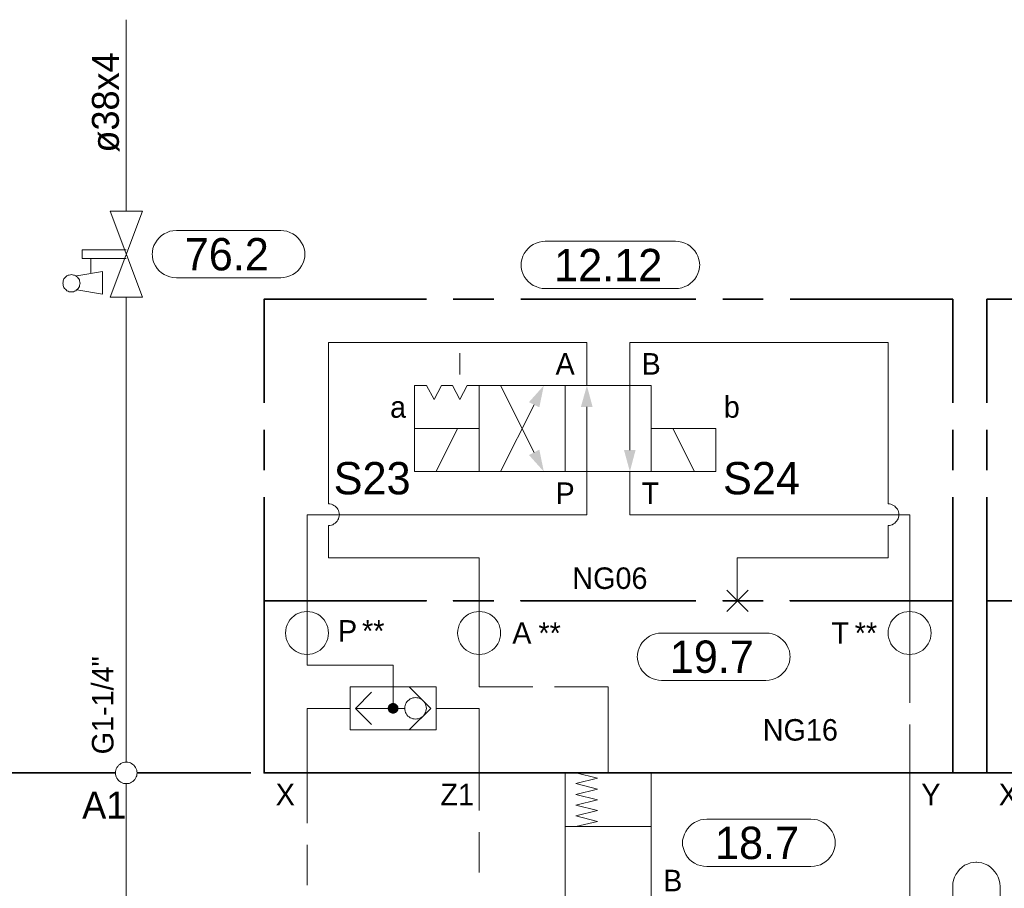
# Model space of a CAD drawing. Header units: millimetres. Extents: x 0 to 138, y 0 to 47.
# Tile 48 of 165: x 23.61 to 26.48, y 17.09 to 19.62. Entities that reach past the tile are written whole.
import ezdxf

# ---------------------------------------------------------------- set-up
doc = ezdxf.new("R2010")
doc.units = ezdxf.units.MM
for name, color, linetype in [('PDF_Geomertry', 7, 'Continuous'), ('PDF_Solid Fills', 7, 'Continuous'), ('PDF_Text', 7, 'Continuous')]:
    doc.layers.add(name, color=color, linetype=linetype)
doc.styles.add('PDF Arial', font='txt')

msp = doc.modelspace()

# ---------------------------------------------------------------- hatches: boundary and pattern name
at = {"layer": 'PDF_Solid Fills', "transparency": 33554559}
for points in [[(24.6993, 17.6104), (24.6835, 17.6124), (24.684, 17.6146)], [(24.6993, 17.6104), (24.6835, 17.6104), (24.6835, 17.6124)], [(24.6993, 17.6104), (24.6835, 17.609), (24.6835, 17.6104)], [(24.6993, 17.6104), (24.684, 17.6068), (24.6835, 17.609)], [(24.6993, 17.6104), (24.684, 17.6146), (24.6849, 17.6165)], [(24.6993, 17.6104), (24.6849, 17.6049), (24.684, 17.6068)], [(24.6993, 17.6104), (24.6849, 17.6165), (24.6854, 17.6188)], [(24.6993, 17.6104), (24.6854, 17.6026), (24.6849, 17.6049)], [(24.6993, 17.6104), (24.6854, 17.6188), (24.6868, 17.6201)], [(24.6993, 17.6104), (24.6868, 17.6012), (24.6854, 17.6026)], [(24.6993, 17.6104), (24.6868, 17.6201), (24.6882, 17.6215)], [(24.6993, 17.6104), (24.6882, 17.5993), (24.6868, 17.6012)], [(24.6993, 17.6104), (24.6882, 17.6215), (24.6896, 17.6229)], [(24.6993, 17.6104), (24.6896, 17.5985), (24.6882, 17.5993)], [(24.6993, 17.6104), (24.6896, 17.6229), (24.6918, 17.6243)], [(24.6993, 17.6104), (24.6918, 17.5971), (24.6896, 17.5985)], [(24.6993, 17.6104), (24.6918, 17.6243), (24.6932, 17.6249)], [(24.6993, 17.6104), (24.6932, 17.5965), (24.6918, 17.5971)], [(24.6993, 17.6104), (24.6932, 17.6249), (24.6951, 17.6257)], [(24.6993, 17.6104), (24.6951, 17.5957), (24.6932, 17.5965)], [(24.6993, 17.6104), (24.6951, 17.6257), (24.6974, 17.6263)], [(24.6993, 17.6104), (24.6974, 17.5951), (24.6951, 17.5957)], [(24.6993, 17.6104), (24.6974, 17.6263), (24.6993, 17.6263)], [(24.6993, 17.6104), (24.6993, 17.5951), (24.6974, 17.5951)], [(24.6993, 17.6104), (24.7015, 17.6263), (24.7035, 17.6257)], [(24.6993, 17.6104), (24.6993, 17.6263), (24.7015, 17.6263)], [(24.6993, 17.6104), (24.7035, 17.6257), (24.7049, 17.6249)], [(24.6993, 17.6104), (24.7049, 17.6249), (24.7071, 17.6243)], [(24.6993, 17.6104), (24.7071, 17.6243), (24.709, 17.6229)], [(24.6993, 17.6104), (24.709, 17.6229), (24.7104, 17.6215)], [(24.6993, 17.6104), (24.7104, 17.6215), (24.7118, 17.6201)], [(24.6993, 17.6104), (24.7118, 17.6201), (24.7126, 17.6188)], [(24.6993, 17.6104), (24.7126, 17.6188), (24.714, 17.6165)], [(24.6993, 17.6104), (24.714, 17.6165), (24.7146, 17.6146)], [(24.6993, 17.6104), (24.7146, 17.6146), (24.7146, 17.6124)], [(24.6993, 17.6104), (24.7146, 17.6124), (24.7146, 17.6104)], [(24.6993, 17.6104), (24.7015, 17.5951), (24.6993, 17.5951)], [(24.6993, 17.6104), (24.7035, 17.5957), (24.7015, 17.5951)], [(24.6993, 17.6104), (24.7049, 17.5965), (24.7035, 17.5957)], [(24.6993, 17.6104), (24.7071, 17.5971), (24.7049, 17.5965)], [(24.6993, 17.6104), (24.709, 17.5985), (24.7071, 17.5971)], [(24.6993, 17.6104), (24.7104, 17.5993), (24.709, 17.5985)], [(24.6993, 17.6104), (24.7118, 17.6012), (24.7104, 17.5993)], [(24.6993, 17.6104), (24.7126, 17.6026), (24.7118, 17.6012)], [(24.6993, 17.6104), (24.714, 17.6049), (24.7126, 17.6026)], [(24.6993, 17.6104), (24.7146, 17.6068), (24.714, 17.6049)], [(24.6993, 17.6104), (24.7146, 17.609), (24.7146, 17.6068)], [(24.6993, 17.6104), (24.7146, 17.6104), (24.7146, 17.609)]]:
    msp.add_hatch(color=256, dxfattribs=at).paths.add_polyline_path(points)

# ---------------------------------------------------------------- linework, layer by layer
at = {"layer": 'PDF_Geomertry', "lineweight": 15}
for points in [[(23.9196, 19.0632), (23.9196, 19.6221)], [(23.9196, 18.9249), (23.791, 18.9249), (23.791, 18.9499), (23.9196, 18.9499)], [(23.816, 18.8804), (23.816, 18.9249)], [(23.7751, 18.8332), (23.8507, 18.8207), (23.8507, 18.8868), (23.7751, 18.8743)], [(23.9196, 17.4535), (23.9196, 18.8118)], [(25.2654, 18.5535), (25.2654, 18.679), (24.5104, 18.679), (24.5104, 18.2076), (24.5146, 18.2076), (24.5188, 18.2068), (24.5229, 18.2054), (24.5265, 18.2035), (24.5299, 18.2013), (24.5326, 18.1985), (24.5354, 18.1957), (24.5376, 18.1924), (24.5396, 18.1888), (24.541, 18.1846), (24.5418, 18.1804), (24.5424, 18.1763), (24.5418, 18.1721), (24.541, 18.1688), (24.5396, 18.1646), (24.5376, 18.161), (24.5354, 18.1576), (24.5326, 18.154), (24.5299, 18.1513), (24.5265, 18.1493), (24.5229, 18.1471), (24.5188, 18.1457), (24.5146, 18.1451), (24.5104, 18.1451), (24.5146, 18.1451), (24.5188, 18.1457), (24.5229, 18.1471), (24.5265, 18.1493), (24.5299, 18.1513), (24.5326, 18.154), (24.5354, 18.1576), (24.5376, 18.161), (24.5396, 18.1646), (24.541, 18.1688), (24.5418, 18.1721), (24.5424, 18.1763), (24.5418, 18.1804), (24.541, 18.1846), (24.5396, 18.1888), (24.5376, 18.1924), (24.5354, 18.1957), (24.5326, 18.1985), (24.5299, 18.2013), (24.5265, 18.2035), (24.5229, 18.2054), (24.5188, 18.2068), (24.5146, 18.2076), (24.5104, 18.2076)], [(26.1451, 18.2076), (26.1451, 18.679), (25.391, 18.679), (25.391, 18.5535), (25.391, 18.3651)], [(24.8938, 18.5854), (24.8938, 18.6479)], [(25.0132, 18.5535), (25.1113, 18.3582)], [(25.0132, 18.3021), (25.1113, 18.4971)], [(25.2654, 18.491), (25.2654, 18.3021), (25.2654, 18.1763), (24.4479, 18.1763), (24.4479, 17.9249), (24.4479, 17.8937), (24.4479, 17.7679), (24.4479, 17.7368), (24.6993, 17.7368), (24.6993, 17.6104)], [(24.8251, 18.3021), (24.8876, 18.4276)], [(25.5793, 18.3021), (25.5168, 18.4276)], [(25.391, 18.3021), (25.391, 18.1763), (26.2085, 18.1763), (26.2085, 17.9249), (26.2085, 17.8937), (26.2085, 17.7679), (26.2085, 17.6263)], [(25.7049, 17.9249), (25.7049, 18.0507), (26.1451, 18.0507), (26.1451, 18.1451), (26.1493, 18.1451), (26.1535, 18.1457), (26.1571, 18.1471), (26.1613, 18.1493), (26.1646, 18.1513), (26.1674, 18.154), (26.1701, 18.1576), (26.1724, 18.161), (26.1743, 18.1646), (26.1757, 18.1688), (26.1765, 18.1721), (26.1765, 18.1763), (26.1765, 18.1804), (26.1757, 18.1846), (26.1743, 18.1888), (26.1724, 18.1924), (26.1701, 18.1957), (26.1674, 18.1985), (26.1646, 18.2013), (26.1613, 18.2035), (26.1571, 18.2054), (26.1535, 18.2068), (26.1493, 18.2076), (26.1451, 18.2076), (26.1493, 18.2076), (26.1535, 18.2068), (26.1571, 18.2054), (26.1613, 18.2035), (26.1646, 18.2013), (26.1674, 18.1985), (26.1701, 18.1957), (26.1724, 18.1924), (26.1743, 18.1888), (26.1757, 18.1846), (26.1765, 18.1804), (26.1765, 18.1763), (26.1765, 18.1721), (26.1757, 18.1688), (26.1743, 18.1646), (26.1724, 18.161), (26.1701, 18.1576), (26.1674, 18.154), (26.1646, 18.1513), (26.1613, 18.1493), (26.1571, 18.1471), (26.1535, 18.1457), (26.1493, 18.1451), (26.1451, 18.1451)], [(24.5104, 18.1451), (24.5104, 18.0507), (24.9507, 18.0507), (24.9507, 17.9249), (24.9507, 17.8937), (24.9507, 17.7679), (24.9507, 17.6735), (25.1076, 17.6735)], [(25.6738, 17.8937), (25.7368, 17.9562)], [(25.7368, 17.8937), (25.6738, 17.9562)], [(24.7465, 17.5479), (24.809, 17.6104), (24.7465, 17.6735)], [(25.171, 17.6735), (25.3279, 17.6735), (25.3279, 17.4221)], [(24.6363, 17.5638), (24.589, 17.6104), (24.6363, 17.6576)], [(24.5737, 17.6104), (24.4479, 17.6104), (24.4479, 17.4221), (24.4479, 17.2749)], [(24.7335, 17.6104), (24.7146, 17.6104), (24.589, 17.6104)], [(24.8251, 17.6104), (24.9507, 17.6104), (24.9507, 17.4221), (24.9507, 17.3124)], [(26.2085, 17.5632), (26.2085, 17.4221), (26.2085, 17.029), (26.2085, 17.0049)], [(25.3279, 16.9193), (25.2021, 17.0451), (25.2021, 17.4221), (25.4535, 17.4221), (25.4535, 17.0451), (25.9187, 17.0451), (25.9187, 16.7776), (25.9187, 16.6424)], [(25.2335, 17.4221), (25.2965, 17.4063), (25.2335, 17.391), (25.2965, 17.3749), (25.2335, 17.359), (25.2965, 17.3438), (25.2335, 17.3276), (25.2965, 17.3118), (25.2335, 17.2965), (25.2965, 17.2804), (25.2335, 17.2651)], [(25.9187, 16.391), (25.9187, 16.3096), (23.9196, 16.3096), (23.9196, 17.391)], [(25.2021, 17.2651), (25.4535, 17.2651)], [(24.9507, 17.2493), (24.9507, 17.1313)], [(24.4479, 17.2124), (24.4479, 17.0938)], [(26.334, 16.7854), (26.334, 17.0901), (26.334, 17.0999), (26.3363, 17.109), (26.339, 17.1174), (26.3432, 17.1257), (26.3488, 17.1332), (26.3543, 17.1401), (26.3613, 17.1465), (26.3687, 17.1521), (26.3771, 17.1554), (26.3863, 17.159), (26.3951, 17.1604), (26.4043, 17.161), (26.4015, 17.161), (26.4015, 17.161), (26.4104, 17.1604), (26.4196, 17.159), (26.4285, 17.1554), (26.4368, 17.1521), (26.4446, 17.1465), (26.4515, 17.1401), (26.4576, 17.1332), (26.4626, 17.1257), (26.4668, 17.1174), (26.4696, 17.109), (26.4715, 17.0999), (26.4724, 17.0901), (26.4724, 16.7854)]]:
    msp.add_lwpolyline(points, dxfattribs=at)
for points in [[(23.8724, 18.8118), (23.9668, 19.0632), (23.8724, 19.0632), (23.9668, 18.8118), (23.8724, 18.8118)], [(24.371, 19.0063), (24.3799, 19.0054), (24.389, 19.004), (24.3979, 19.0007), (24.4062, 18.9971), (24.414, 18.9915), (24.421, 18.9854), (24.4271, 18.9785), (24.4321, 18.9707), (24.4363, 18.9624), (24.439, 18.954), (24.441, 18.9451), (24.4418, 18.9354), (24.4418, 18.9388), (24.441, 18.9299), (24.439, 18.9207), (24.4363, 18.9118), (24.4321, 18.9035), (24.4271, 18.8957), (24.421, 18.8888), (24.414, 18.8826), (24.4062, 18.8776), (24.3979, 18.8735), (24.389, 18.8707), (24.3799, 18.8688), (24.371, 18.8679), (24.066, 18.8679), (24.0562, 18.8688), (24.0474, 18.8707), (24.039, 18.8735), (24.0307, 18.8776), (24.0229, 18.8826), (24.016, 18.8888), (24.0099, 18.8957), (24.0049, 18.9035), (24.0007, 18.9118), (23.9974, 18.9207), (23.996, 18.9299), (23.9951, 18.9388), (23.9951, 18.9354), (23.996, 18.9451), (23.9974, 18.954), (24.0007, 18.9624), (24.0049, 18.9707), (24.0099, 18.9785), (24.016, 18.9854), (24.0229, 18.9915), (24.0307, 18.9971), (24.039, 19.0007), (24.0474, 19.004), (24.0562, 19.0054), (24.066, 19.0063), (24.371, 19.0063)], [(25.5243, 18.9749), (25.5335, 18.9743), (25.5424, 18.9721), (25.5515, 18.9693), (25.5599, 18.9651), (25.5674, 18.9604), (25.5743, 18.954), (25.5807, 18.9471), (25.5854, 18.9396), (25.5896, 18.9313), (25.5924, 18.9221), (25.5946, 18.9132), (25.5951, 18.904), (25.5951, 18.9076), (25.5946, 18.8979), (25.5924, 18.8888), (25.5896, 18.8804), (25.5854, 18.8721), (25.5807, 18.8646), (25.5743, 18.8576), (25.5674, 18.8513), (25.5599, 18.8457), (25.5515, 18.8424), (25.5424, 18.8388), (25.5335, 18.8374), (25.5243, 18.8368), (25.1438, 18.8368), (25.1349, 18.8374), (25.1257, 18.8388), (25.1168, 18.8424), (25.1085, 18.8457), (25.1007, 18.8513), (25.0938, 18.8576), (25.0882, 18.8646), (25.0826, 18.8721), (25.0785, 18.8804), (25.0757, 18.8888), (25.0737, 18.8979), (25.0729, 18.9076), (25.0729, 18.904), (25.0737, 18.9132), (25.0757, 18.9221), (25.0785, 18.9313), (25.0826, 18.9396), (25.0882, 18.9471), (25.0938, 18.954), (25.1007, 18.9604), (25.1085, 18.9651), (25.1168, 18.9693), (25.1257, 18.9721), (25.1349, 18.9743), (25.1438, 18.9749), (25.5243, 18.9749)], [(23.7849, 18.8521), (23.784, 18.8554), (23.7835, 18.859), (23.7826, 18.8618), (23.7812, 18.8651), (23.7793, 18.8674), (23.7771, 18.8701), (23.7743, 18.8721), (23.7724, 18.8743), (23.7688, 18.8757), (23.766, 18.8763), (23.7626, 18.8771), (23.759, 18.8776), (23.7563, 18.8771), (23.7529, 18.8763), (23.7501, 18.8757), (23.7465, 18.8743), (23.7437, 18.8721), (23.7418, 18.8701), (23.7396, 18.8674), (23.7376, 18.8651), (23.7363, 18.8618), (23.7349, 18.859), (23.7349, 18.8554), (23.734, 18.8521), (23.7349, 18.8493), (23.7349, 18.8457), (23.7363, 18.8429), (23.7376, 18.8396), (23.7396, 18.8368), (23.7418, 18.8346), (23.7437, 18.8326), (23.7465, 18.8304), (23.7501, 18.829), (23.7529, 18.8276), (23.7563, 18.8276), (23.759, 18.8271), (23.7626, 18.8276), (23.766, 18.8276), (23.7688, 18.829), (23.7724, 18.8304), (23.7743, 18.8326), (23.7771, 18.8346), (23.7793, 18.8368), (23.7812, 18.8396), (23.7826, 18.8429), (23.7835, 18.8457), (23.784, 18.8493), (23.7849, 18.8521)], [(24.9507, 18.4276), (24.9507, 18.5535), (24.916, 18.5535), (24.8938, 18.5132), (24.8724, 18.5535), (24.841, 18.5535), (24.8188, 18.5132), (24.7965, 18.5535), (24.7618, 18.5535), (24.7618, 18.4276)], [(25.2021, 18.5535), (24.9507, 18.5535), (24.9507, 18.3021), (25.2021, 18.3021), (25.2021, 18.5535)], [(25.4535, 18.3021), (25.2021, 18.3021), (25.2021, 18.5535), (25.4535, 18.5535), (25.4535, 18.3021)], [(24.7618, 18.3021), (24.9507, 18.3021), (24.9507, 18.4276), (24.7618, 18.4276), (24.7618, 18.3021)], [(25.4535, 18.3021), (25.6424, 18.3021), (25.6424, 18.4276), (25.4535, 18.4276), (25.4535, 18.3021)], [(24.5104, 17.8304), (24.5099, 17.8388), (24.5085, 17.8471), (24.5057, 17.8549), (24.5021, 17.8624), (24.4979, 17.8688), (24.4924, 17.8749), (24.4863, 17.8804), (24.4793, 17.8854), (24.4715, 17.8888), (24.464, 17.8915), (24.4563, 17.8929), (24.4479, 17.8937), (24.4396, 17.8929), (24.4312, 17.8915), (24.4238, 17.8888), (24.416, 17.8854), (24.4099, 17.8804), (24.4035, 17.8749), (24.3979, 17.8688), (24.3932, 17.8624), (24.3896, 17.8549), (24.3868, 17.8471), (24.3854, 17.8388), (24.3849, 17.8304), (24.3854, 17.8221), (24.3868, 17.8146), (24.3896, 17.8068), (24.3932, 17.7993), (24.3979, 17.7924), (24.4035, 17.786), (24.4099, 17.7804), (24.416, 17.7763), (24.4238, 17.7729), (24.4312, 17.7701), (24.4396, 17.7687), (24.4479, 17.7679), (24.4563, 17.7687), (24.464, 17.7701), (24.4715, 17.7729), (24.4793, 17.7763), (24.4863, 17.7804), (24.4924, 17.786), (24.4979, 17.7924), (24.5021, 17.7993), (24.5057, 17.8068), (24.5085, 17.8146), (24.5099, 17.8221), (24.5104, 17.8304)], [(25.0132, 17.8304), (25.0132, 17.8388), (25.0113, 17.8471), (25.009, 17.8549), (25.0049, 17.8624), (25.0007, 17.8688), (24.9951, 17.8749), (24.989, 17.8804), (24.9821, 17.8854), (24.9751, 17.8888), (24.9668, 17.8915), (24.959, 17.8929), (24.9507, 17.8937), (24.9424, 17.8929), (24.9349, 17.8915), (24.9265, 17.8888), (24.9196, 17.8854), (24.9126, 17.8804), (24.9062, 17.8749), (24.9007, 17.8688), (24.8965, 17.8624), (24.8924, 17.8549), (24.8904, 17.8471), (24.8882, 17.8388), (24.8876, 17.8304), (24.8882, 17.8221), (24.8904, 17.8146), (24.8924, 17.8068), (24.8965, 17.7993), (24.9007, 17.7924), (24.9062, 17.786), (24.9126, 17.7804), (24.9196, 17.7763), (24.9265, 17.7729), (24.9349, 17.7701), (24.9424, 17.7687), (24.9507, 17.7679), (24.959, 17.7687), (24.9668, 17.7701), (24.9751, 17.7729), (24.9821, 17.7763), (24.989, 17.7804), (24.9951, 17.786), (25.0007, 17.7924), (25.0049, 17.7993), (25.009, 17.8068), (25.0113, 17.8146), (25.0132, 17.8221), (25.0132, 17.8304)], [(26.271, 17.8304), (26.2701, 17.8388), (26.2688, 17.8471), (26.266, 17.8549), (26.2626, 17.8624), (26.2576, 17.8688), (26.2529, 17.8749), (26.2465, 17.8804), (26.2396, 17.8854), (26.2321, 17.8888), (26.2243, 17.8915), (26.216, 17.8929), (26.2085, 17.8937), (26.2001, 17.8929), (26.1918, 17.8915), (26.184, 17.8888), (26.1765, 17.8854), (26.1696, 17.8804), (26.164, 17.8749), (26.1585, 17.8688), (26.1535, 17.8624), (26.1501, 17.8549), (26.1474, 17.8471), (26.146, 17.8388), (26.1451, 17.8304), (26.146, 17.8221), (26.1474, 17.8146), (26.1501, 17.8068), (26.1535, 17.7993), (26.1585, 17.7924), (26.164, 17.786), (26.1696, 17.7804), (26.1765, 17.7763), (26.184, 17.7729), (26.1918, 17.7701), (26.2001, 17.7687), (26.2085, 17.7679), (26.216, 17.7687), (26.2243, 17.7701), (26.2321, 17.7729), (26.2396, 17.7763), (26.2465, 17.7804), (26.2529, 17.786), (26.2576, 17.7924), (26.2626, 17.7993), (26.266, 17.8068), (26.2688, 17.8146), (26.2701, 17.8221), (26.271, 17.8304)], [(25.7882, 17.8304), (25.7979, 17.8299), (25.8071, 17.8285), (25.8154, 17.8257), (25.8237, 17.8215), (25.8313, 17.816), (25.8382, 17.8096), (25.8446, 17.8026), (25.8493, 17.7951), (25.8535, 17.7868), (25.8571, 17.7785), (25.8585, 17.7693), (25.859, 17.7596), (25.859, 17.7632), (25.8585, 17.754), (25.8571, 17.7451), (25.8535, 17.736), (25.8493, 17.7276), (25.8446, 17.7201), (25.8382, 17.7132), (25.8313, 17.7068), (25.8237, 17.7021), (25.8154, 17.6979), (25.8071, 17.6951), (25.7979, 17.6929), (25.7882, 17.6924), (25.4835, 17.6924), (25.4743, 17.6929), (25.4654, 17.6951), (25.4563, 17.6979), (25.4479, 17.7021), (25.4404, 17.7068), (25.4335, 17.7132), (25.4271, 17.7201), (25.4224, 17.7276), (25.4182, 17.736), (25.4154, 17.7451), (25.4132, 17.754), (25.4126, 17.7632), (25.4126, 17.7596), (25.4132, 17.7693), (25.4154, 17.7785), (25.4182, 17.7868), (25.4224, 17.7951), (25.4271, 17.8026), (25.4335, 17.8096), (25.4404, 17.816), (25.4479, 17.8215), (25.4563, 17.8257), (25.4654, 17.8285), (25.4743, 17.8299), (25.4835, 17.8304), (25.7882, 17.8304)], [(24.5737, 17.6735), (24.8251, 17.6735), (24.8251, 17.5479), (24.5737, 17.5479), (24.5737, 17.6735)], [(24.7965, 17.6104), (24.796, 17.6146), (24.7951, 17.6188), (24.7937, 17.6229), (24.7918, 17.6263), (24.7896, 17.6299), (24.7868, 17.6326), (24.784, 17.6354), (24.7807, 17.6382), (24.7771, 17.6396), (24.7729, 17.641), (24.7688, 17.6415), (24.7646, 17.6424), (24.7604, 17.6415), (24.7571, 17.641), (24.7529, 17.6396), (24.7493, 17.6382), (24.746, 17.6354), (24.7424, 17.6326), (24.7396, 17.6299), (24.7376, 17.6263), (24.7354, 17.6229), (24.7349, 17.6188), (24.7335, 17.6146), (24.7335, 17.6104), (24.7335, 17.6068), (24.7349, 17.6026), (24.7354, 17.5985), (24.7376, 17.5951), (24.7396, 17.5915), (24.7424, 17.5882), (24.746, 17.586), (24.7493, 17.5832), (24.7529, 17.5818), (24.7571, 17.5804), (24.7604, 17.5799), (24.7646, 17.579), (24.7688, 17.5799), (24.7729, 17.5804), (24.7771, 17.5818), (24.7807, 17.5832), (24.784, 17.586), (24.7868, 17.5882), (24.7896, 17.5915), (24.7918, 17.5951), (24.7937, 17.5985), (24.7951, 17.6026), (24.796, 17.6068), (24.7965, 17.6104)], [(23.9515, 17.4221), (23.9507, 17.4263), (23.9501, 17.4304), (23.9487, 17.434), (23.9465, 17.4382), (23.9446, 17.441), (23.9418, 17.4443), (23.939, 17.4471), (23.9354, 17.4493), (23.9321, 17.4513), (23.9279, 17.4526), (23.9238, 17.4535), (23.9196, 17.4535), (23.9154, 17.4535), (23.9118, 17.4526), (23.9076, 17.4513), (23.9043, 17.4493), (23.9007, 17.4471), (23.8974, 17.4443), (23.8946, 17.441), (23.8924, 17.4382), (23.8904, 17.434), (23.8896, 17.4304), (23.8882, 17.4263), (23.8882, 17.4221), (23.8882, 17.4179), (23.8896, 17.4137), (23.8904, 17.4104), (23.8924, 17.4063), (23.8946, 17.4026), (23.8974, 17.3999), (23.9007, 17.3971), (23.9043, 17.3951), (23.9076, 17.3929), (23.9118, 17.3915), (23.9154, 17.391), (23.9196, 17.391), (23.9238, 17.391), (23.9279, 17.3915), (23.9321, 17.3929), (23.9354, 17.3951), (23.939, 17.3971), (23.9418, 17.3999), (23.9446, 17.4026), (23.9465, 17.4063), (23.9487, 17.4104), (23.9501, 17.4137), (23.9507, 17.4179), (23.9515, 17.4221)], [(25.9201, 17.2868), (25.9299, 17.286), (25.939, 17.2846), (25.9474, 17.2813), (25.9557, 17.2776), (25.9632, 17.2721), (25.9701, 17.266), (25.9765, 17.259), (25.9821, 17.2513), (25.9854, 17.2429), (25.989, 17.2346), (25.9904, 17.2257), (25.991, 17.216), (25.991, 17.2193), (25.9904, 17.2104), (25.989, 17.2013), (25.9854, 17.1924), (25.9821, 17.184), (25.9765, 17.1763), (25.9701, 17.1693), (25.9632, 17.1632), (25.9557, 17.1582), (25.9474, 17.154), (25.939, 17.1513), (25.9299, 17.1493), (25.9201, 17.1485), (25.6154, 17.1485), (25.6062, 17.1493), (25.5974, 17.1513), (25.5882, 17.154), (25.5799, 17.1582), (25.5724, 17.1632), (25.5654, 17.1693), (25.559, 17.1763), (25.5543, 17.184), (25.5501, 17.1924), (25.5474, 17.2013), (25.5451, 17.2104), (25.5446, 17.2193), (25.5446, 17.216), (25.5451, 17.2257), (25.5474, 17.2346), (25.5501, 17.2429), (25.5543, 17.2513), (25.559, 17.259), (25.5654, 17.266), (25.5724, 17.2721), (25.5799, 17.2776), (25.5882, 17.2813), (25.5974, 17.2846), (25.6062, 17.286), (25.6154, 17.2868), (25.9201, 17.2868)]]:
    msp.add_lwpolyline(points, close=True, dxfattribs=at)
at = {"layer": 'PDF_Geomertry', "lineweight": 35}
for points in [[(24.7965, 18.8054), (24.3224, 18.8054), (24.3224, 18.5026)], [(24.9932, 18.8054), (24.8751, 18.8054)], [(25.584, 18.8054), (25.0724, 18.8054)], [(25.7807, 18.8054), (25.6626, 18.8054)], [(26.334, 18.5026), (26.334, 18.8054), (25.859, 18.8054)], [(26.909, 18.8054), (26.434, 18.8054), (26.434, 18.5026)], [(24.3224, 18.4243), (24.3224, 18.3063)], [(26.334, 18.3063), (26.334, 18.4243)], [(26.434, 18.4243), (26.434, 18.3063)], [(24.3224, 18.2271), (24.3224, 17.9249), (24.7965, 17.9249), (24.3224, 17.9249), (24.3224, 17.4221), (24.7965, 17.4221)], [(26.334, 18.2271), (26.334, 17.9249), (25.859, 17.9249), (26.334, 17.9249), (26.334, 17.4221), (25.859, 17.4221), (25.3474, 17.4221)], [(26.434, 18.2271), (26.434, 17.9249), (26.909, 17.9249), (26.434, 17.9249), (26.434, 17.4221), (26.909, 17.4221)], [(23.5271, 17.4221), (23.8882, 17.4221)], [(23.9515, 17.4221), (24.284, 17.4221)], [(24.3626, 17.4221), (24.4812, 17.4221)], [(24.5599, 17.4221), (25.0715, 17.4221)], [(24.9932, 17.4221), (24.8751, 17.4221)], [(25.584, 17.4221), (25.0724, 17.4221)], [(25.1501, 17.4221), (25.2682, 17.4221)], [(25.7807, 17.4221), (25.6626, 17.4221)], [(25.9376, 17.4221), (26.0557, 17.4221)], [(26.1349, 17.4221), (26.6465, 17.4221)]]:
    msp.add_lwpolyline(points, dxfattribs=at)
for points in [[(24.9932, 17.9249), (24.8751, 17.9249)], [(25.584, 17.9249), (25.0724, 17.9249)], [(25.7807, 17.9249), (25.6626, 17.9249)]]:
    msp.add_lwpolyline(points, close=True, dxfattribs=at)
at = {"layer": 'PDF_Geomertry', "lineweight": 0}
msp.add_lwpolyline([(24.6918, 17.6104), (24.6918, 17.6096), (24.6918, 17.609), (24.6918, 17.6076), (24.6924, 17.6068), (24.6932, 17.6063), (24.6938, 17.6049), (24.6946, 17.604), (24.6951, 17.604), (24.6965, 17.6035), (24.6974, 17.6035), (24.6979, 17.6026), (24.6993, 17.6026), (24.7001, 17.6026), (24.7015, 17.6035), (24.7021, 17.6035), (24.7029, 17.604), (24.7043, 17.604), (24.7049, 17.6049), (24.7057, 17.6063), (24.7063, 17.6068), (24.7063, 17.6076), (24.7071, 17.609), (24.7071, 17.6096), (24.7071, 17.6104), (24.7071, 17.6118), (24.7071, 17.6124), (24.7063, 17.6138), (24.7063, 17.6146), (24.7057, 17.6151), (24.7049, 17.616), (24.7043, 17.6165), (24.7029, 17.6174), (24.7021, 17.6179), (24.7015, 17.6179), (24.7001, 17.6188), (24.6993, 17.6188), (24.6979, 17.6188), (24.6974, 17.6179), (24.6965, 17.6179), (24.6951, 17.6174), (24.6946, 17.6165), (24.6938, 17.616), (24.6932, 17.6151), (24.6924, 17.6146), (24.6918, 17.6138), (24.6918, 17.6124), (24.6918, 17.6118), (24.6918, 17.6104)], close=True, dxfattribs=at)
at = {"layer": 'PDF_Solid Fills', "transparency": 33554559}
for points in [[(25.096, 18.5049), (25.1265, 18.4901), (25.096, 18.5049), (25.1396, 18.5535)], [(25.2479, 18.491), (25.2821, 18.491), (25.2479, 18.491), (25.2654, 18.5535)], [(25.1265, 18.366), (25.096, 18.3507), (25.1265, 18.366), (25.1396, 18.3021)], [(25.4076, 18.3651), (25.3738, 18.3651), (25.4076, 18.3651), (25.391, 18.3021)]]:
    msp.add_solid(points, dxfattribs=at)

# ---------------------------------------------------------------- texts
at = {"layer": 'PDF_Text', "attachment_point": 7, "rotation": 90, "style": 'PDF Arial'}
for s, insert, char_height in [('ø38x4', (23.9002, 19.234), 0.07874), ('G1-1/4"', (23.8832, 17.4762), 0.06283)]:
    msp.add_mtext(s, dxfattribs=dict(at, insert=insert, char_height=char_height))
at = {"layer": 'PDF_Text', "attachment_point": 7, "style": 'PDF Arial'}
for s, insert, char_height in [('76.2', (24.0904, 18.8885), 0.09445), ('12.12', (25.1696, 18.8582), 0.09445), ('A', (25.1738, 18.5854), 0.0628), ('B', (25.4251, 18.5854), 0.0628), ('a', (24.6904, 18.4586), 0.0628), ('b', (25.6654, 18.4586), 0.0628), ('S23', (24.5257, 18.2343), 0.09445), ('S24', (25.6632, 18.2344), 0.09445), ('P', (25.1738, 18.2076), 0.0628), ('T', (25.4251, 18.2076), 0.0628), ('NG06', (25.2229, 17.9585), 0.06283), ('**', (24.6085, 17.8054), 0.06283), ('P', (24.5382, 17.8054), 0.0628), ('A', (25.0474, 17.7993), 0.0628), ('**', (25.1238, 17.7993), 0.06283), ('T', (25.9799, 17.7993), 0.0628), ('**', (26.0479, 17.7993), 0.06283), ('19.7', (25.5076, 17.713), 0.09445), ('NG16', (25.7793, 17.5155), 0.06283), ('X', (24.3562, 17.3276), 0.0628), ('Z1', (24.8376, 17.3276), 0.06283), ('Y', (26.2424, 17.3276), 0.0628), ('X', (26.4688, 17.3276), 0.0628), ('A1', (23.791, 17.2887), 0.07874), ('18.7', (25.6396, 17.1691), 0.09445), ('B', (25.4882, 17.0763), 0.0628)]:
    msp.add_mtext(s, dxfattribs=dict(at, insert=insert, char_height=char_height))

doc.saveas('drawing.dxf')
